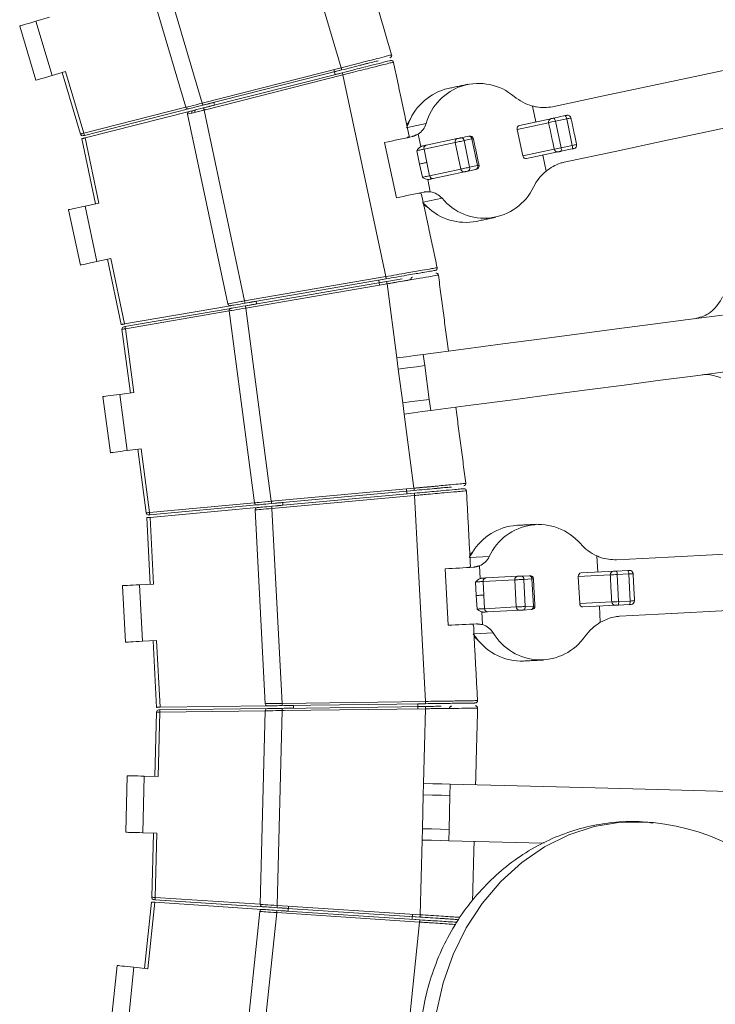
# Model space of a CAD drawing. Header units: millimetres. Extents: x 95 to 591, y 325 to 1119.
# Tile 40 of 55: x 521 to 552, y 487 to 530. Entities that reach past the tile are written whole.
import ezdxf

# ---------------------------------------------------------------- set-up
doc = ezdxf.new("R2010")
doc.units = ezdxf.units.MM

msp = doc.modelspace()

# ---------------------------------------------------------------- linework, layer by layer
at = {"color": 7, "linetype": 'Continuous', "lineweight": 15}
for p, q in [((525.744, 534.407), (528.173, 526.205)), ((526.456, 534.644), (528.9, 526.393)), ((534.094, 531.116), (535.032, 527.951)), ((521.551, 530.008), (522.147, 530.184)), ((521.551, 530.008), (522.261, 527.611)), ((520.832, 529.795), (521.542, 527.398)), ((528.9, 526.393), (535.032, 527.951)), ((535.056, 527.854), (528.924, 526.296)), ((534.711, 527.869), (534.765, 527.653)), ((535.058, 527.854), (534.735, 527.772)), ((522.857, 527.787), (522.261, 527.611)), ((522.713, 527.745), (523.519, 525.023)), ((522.857, 527.787), (523.664, 525.064)), ((528.954, 526.181), (535.087, 527.735)), ((535.111, 527.638), (528.979, 526.084)), ((534.765, 527.653), (535.084, 527.734)), ((535.111, 527.638), (537.004, 518.73)), ((523.664, 525.064), (528.172, 526.209)), ((528.294, 526.136), (523.688, 524.967)), ((528.294, 526.136), (523.69, 524.967)), ((528.979, 526.084), (530.77, 517.656)), ((529.107, 526.343), (529, 526.316)), ((529.03, 526.2), (529.136, 526.227)), ((529.405, 526.418), (529.434, 526.302)), ((543.478, 526.263), (543.628, 525.56)), ((523.721, 524.854), (528.323, 526.021)), ((528.25, 525.903), (530.031, 517.525)), ((542.909, 525.407), (544.364, 525.716)), ((544.432, 525.731), (544.93, 525.837)), ((544.994, 525.697), (544.496, 525.591)), ((544.994, 525.697), (545.244, 524.523)), ((537.957, 525.313), (538.791, 525.49)), ((544.196, 525.527), (542.812, 525.233)), ((542.812, 525.233), (543.062, 524.059)), ((544.496, 525.591), (544.745, 524.417)), ((523.575, 524.818), (524.187, 521.939)), ((523.576, 524.818), (524.187, 521.939)), ((523.688, 524.967), (523.64, 524.954)), ((523.721, 524.854), (524.334, 521.97)), ((538.431, 525.016), (538.548, 524.469)), ((538.788, 524.531), (540.164, 524.824)), ((540.32, 524.857), (540.669, 524.931)), ((540.808, 524.807), (540.459, 524.733)), ((540.808, 524.807), (541.057, 523.633)), ((536.953, 524.652), (537.473, 522.207)), ((540.068, 524.65), (538.692, 524.358)), ((538.692, 524.358), (538.817, 523.771)), ((540.068, 524.65), (540.318, 523.476)), ((540.459, 524.733), (540.708, 523.559)), ((543.062, 524.059), (544.446, 524.354)), ((545.242, 524.37), (544.743, 524.264)), ((544.745, 524.417), (545.244, 524.523)), ((538.495, 523.702), (538.37, 524.289)), ((544.676, 524.249), (543.221, 523.94)), ((544.089, 523.389), (543.94, 524.093)), ((538.62, 523.115), (538.495, 523.702)), ((538.817, 523.771), (538.942, 523.184)), ((538.942, 523.184), (540.318, 523.476)), ((540.981, 523.464), (540.632, 523.39)), ((540.708, 523.559), (541.057, 523.633)), ((538.971, 522.476), (538.855, 523.023)), ((540.476, 523.357), (539.1, 523.064)), ((539.492, 522.189), (538.658, 522.012)), ((523.726, 521.841), (524.334, 521.97)), ((523.726, 521.841), (524.246, 519.396)), ((522.993, 521.685), (523.513, 519.24)), ((524.854, 519.525), (524.246, 519.396)), ((524.707, 519.494), (525.319, 516.615)), ((524.707, 519.494), (525.319, 516.615)), ((524.854, 519.525), (525.467, 516.64)), ((530.77, 517.656), (537.004, 518.73)), ((537.021, 518.632), (530.787, 517.557)), ((530.807, 517.439), (537.042, 518.511)), ((537.059, 518.412), (530.824, 517.341)), ((537.019, 518.631), (536.695, 518.576)), ((536.695, 518.576), (536.733, 518.356)), ((536.716, 518.455), (537.044, 518.511)), ((537.059, 518.412), (537.49, 515.14)), ((530.146, 517.447), (525.467, 516.64)), ((530.972, 517.589), (530.864, 517.571)), ((530.884, 517.453), (530.992, 517.471)), ((531.275, 517.641), (531.295, 517.523)), ((525.483, 516.525), (530.166, 517.329)), ((525.484, 516.525), (530.166, 517.329)), ((530.084, 517.214), (525.499, 516.426)), ((530.084, 517.218), (531.2, 508.737)), ((530.824, 517.341), (531.947, 508.809)), ((525.433, 516.516), (525.483, 516.525)), ((525.351, 516.404), (525.722, 513.59)), ((525.499, 516.426), (525.87, 513.61)), ((538.661, 515.294), (538.726, 514.798)), ((537.49, 515.14), (537.555, 514.644)), ((538.726, 514.798), (538.922, 513.311)), ((537.555, 514.644), (537.751, 513.157)), ((525.254, 513.529), (525.87, 513.61)), ((525.254, 513.529), (525.581, 511.05)), ((524.511, 513.431), (524.837, 510.952)), ((537.816, 512.661), (537.751, 513.157)), ((538.987, 512.815), (538.922, 513.311)), ((537.816, 512.661), (538.247, 509.388)), ((526.197, 511.131), (525.581, 511.05)), ((526.048, 511.112), (526.418, 508.297)), ((526.197, 511.131), (526.567, 508.315)), ((531.947, 508.809), (538.247, 509.388)), ((538.256, 509.289), (531.956, 508.71)), ((531.967, 508.591), (538.268, 509.166)), ((537.917, 509.358), (537.938, 509.136)), ((538.258, 509.289), (537.927, 509.258)), ((537.938, 509.136), (538.265, 509.166)), ((538.277, 509.067), (538.268, 509.166)), ((526.567, 508.315), (531.2, 508.741)), ((538.277, 509.067), (531.976, 508.491)), ((532.144, 508.727), (532.034, 508.717)), ((532.45, 508.754), (532.461, 508.635)), ((538.277, 509.067), (538.753, 499.973)), ((531.308, 508.65), (526.576, 508.215)), ((531.308, 508.65), (526.578, 508.215)), ((526.591, 508.099), (531.32, 508.531)), ((531.229, 508.427), (531.677, 499.873)), ((531.976, 508.491), (532.427, 499.887)), ((532.046, 508.598), (532.155, 508.608)), ((526.442, 508.086), (526.596, 505.147)), ((526.442, 508.086), (526.596, 505.147)), ((526.576, 508.215), (526.527, 508.211)), ((526.591, 508.099), (526.746, 505.155)), ((540.723, 506.325), (541.575, 506.37)), ((546.326, 506.4), (546.364, 505.682)), ((539.629, 505.83), (539.76, 503.333)), ((541.146, 505.958), (541.175, 505.4)), ((545.63, 505.644), (547.115, 505.721)), ((547.184, 505.725), (547.693, 505.752)), ((541.003, 504.65), (540.972, 505.249)), ((542.705, 505.34), (541.301, 505.267)), ((541.301, 505.267), (541.332, 504.667)), ((541.423, 505.423), (542.827, 505.497)), ((542.705, 505.34), (542.768, 504.142)), ((542.987, 505.505), (543.343, 505.524)), ((543.46, 505.38), (543.104, 505.361)), ((543.104, 505.361), (543.167, 504.163)), ((543.46, 505.38), (543.523, 504.181)), ((546.92, 505.561), (545.507, 505.487)), ((545.507, 505.487), (545.569, 504.289)), ((547.734, 505.604), (547.226, 505.577)), ((547.226, 505.577), (547.288, 504.379)), ((547.734, 505.604), (547.797, 504.405)), ((525.376, 505.083), (525.507, 502.586)), ((526.125, 505.122), (526.746, 505.155)), ((526.125, 505.122), (526.256, 502.626)), ((541.035, 504.051), (541.003, 504.65)), ((541.332, 504.667), (541.364, 504.068)), ((545.569, 504.289), (546.983, 504.363)), ((547.288, 504.379), (547.797, 504.405)), ((541.282, 503.365), (541.253, 503.923)), ((541.364, 504.068), (542.768, 504.142)), ((542.906, 503.999), (541.501, 503.925)), ((543.421, 504.026), (543.065, 504.007)), ((543.167, 504.163), (543.523, 504.181)), ((547.193, 504.224), (545.709, 504.146)), ((546.48, 503.466), (546.442, 504.184)), ((547.771, 504.254), (547.263, 504.227)), ((526.877, 502.658), (526.256, 502.626)), ((526.727, 502.65), (526.881, 499.711)), ((526.727, 502.65), (526.881, 499.711)), ((526.877, 502.658), (527.031, 499.713)), ((541.752, 503), (540.9, 502.955)), ((526.978, 499.596), (527.028, 499.596)), ((527.028, 499.596), (531.78, 499.659)), ((531.681, 499.557), (527.029, 499.496)), ((527.03, 499.596), (531.78, 499.659)), ((531.778, 499.778), (527.031, 499.713)), ((531.681, 499.561), (531.457, 491.01)), ((532.431, 499.567), (532.206, 490.965)), ((532.427, 499.887), (538.753, 499.973)), ((538.755, 499.873), (532.429, 499.787)), ((532.43, 499.667), (538.756, 499.75)), ((538.757, 499.65), (532.431, 499.567)), ((532.617, 499.789), (532.507, 499.788)), ((532.509, 499.668), (532.618, 499.67)), ((532.924, 499.794), (532.926, 499.674)), ((538.752, 499.873), (538.423, 499.868)), ((538.423, 499.868), (538.426, 499.646)), ((538.425, 499.746), (538.758, 499.75)), ((538.757, 499.65), (538.671, 496.35)), ((526.879, 499.498), (526.805, 496.661)), ((527.029, 499.496), (526.955, 496.657)), ((525.584, 496.693), (525.519, 494.194)), ((526.334, 496.673), (526.269, 494.174)), ((526.334, 496.673), (526.955, 496.657)), ((538.671, 496.35), (538.658, 495.85)), ((539.852, 496.319), (539.839, 495.819)), ((538.658, 495.85), (538.619, 494.351)), ((539.839, 495.819), (539.799, 494.32)), ((538.606, 493.851), (538.619, 494.351)), ((526.89, 494.158), (526.269, 494.174)), ((526.74, 494.162), (526.665, 491.324)), ((526.89, 494.158), (526.815, 491.318)), ((539.786, 493.82), (539.799, 494.32)), ((538.606, 493.851), (538.519, 490.551)), ((526.815, 491.318), (531.457, 491.014)), ((526.656, 491.111), (526.348, 488.185)), ((526.656, 491.111), (526.348, 488.185)), ((526.805, 491.102), (526.497, 488.169)), ((526.809, 491.218), (526.759, 491.222)), ((526.805, 491.102), (531.543, 490.789)), ((531.55, 490.908), (526.809, 491.218)), ((531.55, 490.908), (526.81, 491.218)), ((538.513, 490.451), (532.2, 490.865)), ((532.206, 490.965), (538.519, 490.551)), ((532.387, 490.853), (532.278, 490.86)), ((532.7, 490.918), (532.686, 490.714)), ((531.437, 490.699), (530.542, 482.181)), ((532.185, 490.646), (531.285, 482.077)), ((538.498, 490.229), (532.185, 490.646)), ((532.192, 490.746), (538.505, 490.329)), ((532.27, 490.741), (532.38, 490.733)), ((538.189, 490.573), (538.174, 490.351)), ((538.514, 490.451), (538.182, 490.473)), ((538.498, 490.229), (537.546, 481.172)), ((538.174, 490.351), (538.502, 490.329)), ((525.133, 488.312), (524.872, 485.826)), ((525.879, 488.234), (525.618, 485.748)), ((525.879, 488.234), (526.497, 488.169))]:
    msp.add_line(p, q, dxfattribs=at)
at = {"color": 7, "linetype": 'Continuous', "lineweight": 15, "flags": 128}
for points in [[(520.832, 529.795), (520.846, 529.799), (520.887, 529.811), (520.953, 529.831), (521.043, 529.857), (521.152, 529.889), (521.276, 529.926), (521.411, 529.966), (521.551, 530.008)], [(544.361, 526.227), (546.614, 526.706), (548.787, 527.168), (550.875, 527.612), (552.874, 528.037), (554.779, 528.441), (556.585, 528.825), (558.288, 529.187), (559.885, 529.527)], [(535.056, 527.854), (535.056, 527.856), (535.054, 527.861), (535.052, 527.87), (535.049, 527.882), (535.045, 527.897), (535.041, 527.914), (535.036, 527.932), (535.032, 527.951)], [(522.261, 527.611), (522.121, 527.569), (521.986, 527.529), (521.862, 527.492), (521.753, 527.46), (521.663, 527.434), (521.597, 527.414), (521.556, 527.402), (521.542, 527.398)], [(535.087, 527.735), (535.087, 527.733), (535.088, 527.727), (535.091, 527.718), (535.094, 527.706), (535.097, 527.692), (535.102, 527.675), (535.106, 527.657), (535.111, 527.638)], [(560.405, 527.081), (558.808, 526.742), (557.105, 526.38), (555.299, 525.996), (553.394, 525.591), (551.395, 525.166), (549.307, 524.722), (547.133, 524.26), (544.881, 523.782)], [(528.173, 526.205), (528.187, 526.208), (528.229, 526.219), (528.296, 526.237), (528.386, 526.26), (528.496, 526.289), (528.622, 526.321), (528.758, 526.357), (528.9, 526.393)], [(528.979, 526.084), (528.852, 526.052), (528.729, 526.022), (528.614, 525.993), (528.51, 525.968), (528.421, 525.945), (528.348, 525.927), (528.294, 525.914), (528.261, 525.906), (528.25, 525.903)], [(528.924, 526.296), (528.801, 526.265), (528.683, 526.235), (528.574, 526.208), (528.478, 526.183), (528.4, 526.163), (528.342, 526.149), (528.306, 526.139), (528.294, 526.136)], [(528.323, 526.021), (528.336, 526.024), (528.371, 526.033), (528.43, 526.048), (528.508, 526.068), (528.604, 526.092), (528.713, 526.119), (528.831, 526.149), (528.954, 526.181)], [(528.569, 525.982), (528.566, 526.001), (528.564, 526.019), (528.564, 526.037), (528.567, 526.053), (528.571, 526.067), (528.577, 526.077), (528.585, 526.085), (528.594, 526.089)], [(528.75, 526.027), (528.886, 526.061), (529.055, 526.103)], [(528.924, 526.296), (528.924, 526.298), (528.922, 526.304), (528.92, 526.313), (528.917, 526.325), (528.913, 526.34), (528.909, 526.356), (528.904, 526.374), (528.9, 526.393)], [(528.954, 526.181), (528.954, 526.179), (528.956, 526.173), (528.958, 526.164), (528.961, 526.152), (528.965, 526.138), (528.969, 526.121), (528.974, 526.103), (528.979, 526.084)], [(529.237, 526.376), (529.223, 526.372), (529.205, 526.368), (529.184, 526.362), (529.16, 526.356), (529.134, 526.35), (529.107, 526.343)], [(529.136, 526.227), (529.163, 526.234), (529.189, 526.24), (529.214, 526.246), (529.235, 526.252), (529.253, 526.256), (529.267, 526.26)], [(529.456, 526.431), (529.411, 526.42), (529.367, 526.409), (529.327, 526.399), (529.291, 526.39), (529.261, 526.382), (529.237, 526.376)], [(529.267, 526.26), (529.291, 526.266), (529.321, 526.274), (529.357, 526.283), (529.397, 526.293), (529.434, 526.302)], [(528.445, 525.95), (528.441, 525.969), (528.439, 525.988), (528.44, 526.005), (528.442, 526.021), (528.446, 526.035), (528.452, 526.046), (528.46, 526.053), (528.469, 526.058)], [(544.312, 525.705), (544.314, 525.706), (544.324, 525.708), (544.344, 525.712), (544.37, 525.718), (544.4, 525.724), (544.432, 525.731)], [(544.364, 525.716), (544.403, 525.725), (544.43, 525.731), (544.446, 525.734), (544.449, 525.735)], [(544.93, 525.837), (544.951, 525.841), (544.97, 525.845), (544.986, 525.849), (544.998, 525.851), (545.004, 525.853), (545.006, 525.853)], [(545.184, 525.737), (545.18, 525.737), (545.163, 525.733), (545.135, 525.727), (545.095, 525.719), (545.048, 525.708), (544.994, 525.697)], [(543.564, 525.546), (543.565, 525.547), (543.567, 525.547)], [(544.496, 525.591), (544.418, 525.575), (544.342, 525.558), (544.277, 525.545), (544.228, 525.534), (544.201, 525.528), (544.196, 525.527)], [(523.519, 525.023), (523.521, 525.023), (523.528, 525.025), (523.538, 525.028), (523.553, 525.032), (523.571, 525.037), (523.591, 525.043), (523.614, 525.05), (523.638, 525.057), (523.664, 525.064)], [(523.721, 524.854), (523.696, 524.848), (523.671, 524.842), (523.648, 524.836), (523.627, 524.831), (523.61, 524.826), (523.595, 524.822), (523.584, 524.82), (523.578, 524.818), (523.575, 524.818)], [(523.729, 524.856), (523.703, 524.85), (523.677, 524.843), (523.653, 524.837), (523.631, 524.832), (523.612, 524.827), (523.596, 524.823), (523.585, 524.82), (523.578, 524.818), (523.576, 524.818)], [(523.664, 525.064), (523.668, 525.045), (523.673, 525.026), (523.677, 525.01), (523.681, 524.995), (523.684, 524.983), (523.686, 524.974), (523.688, 524.969), (523.688, 524.967)], [(536.953, 524.652), (537.106, 524.685), (537.259, 524.717), (537.412, 524.75), (537.565, 524.782), (537.717, 524.815), (537.869, 524.847), (538.021, 524.879), (538.173, 524.912)], [(540.164, 524.824), (540.178, 524.827), (540.195, 524.83), (540.216, 524.835), (540.238, 524.839), (540.261, 524.844), (540.283, 524.849), (540.303, 524.853), (540.32, 524.857)], [(540.669, 524.931), (540.687, 524.935), (540.695, 524.937), (540.695, 524.937)], [(540.873, 524.821), (540.872, 524.821), (540.851, 524.816), (540.808, 524.807)], [(538.692, 524.358), (538.666, 524.352), (538.632, 524.345), (538.593, 524.337), (538.551, 524.327), (538.505, 524.318), (538.459, 524.308), (538.413, 524.298), (538.37, 524.289)], [(538.607, 524.493), (538.634, 524.499), (538.661, 524.504), (538.687, 524.51), (538.71, 524.515), (538.733, 524.519), (538.753, 524.524), (538.772, 524.528), (538.788, 524.531)], [(540.459, 524.733), (540.415, 524.724), (540.365, 524.713), (540.309, 524.701), (540.252, 524.689), (540.197, 524.677), (540.146, 524.667), (540.102, 524.657), (540.068, 524.65)], [(544.446, 524.354), (544.45, 524.355), (544.477, 524.36), (544.526, 524.371), (544.592, 524.385), (544.667, 524.401), (544.745, 524.417)], [(545.318, 524.386), (545.316, 524.385), (545.309, 524.384), (545.298, 524.381), (545.282, 524.378), (545.263, 524.374), (545.242, 524.37)], [(545.244, 524.523), (545.297, 524.535), (545.345, 524.545), (545.384, 524.553), (545.413, 524.559), (545.429, 524.563), (545.433, 524.564)], [(543.879, 524.08), (543.876, 524.079), (543.876, 524.079)], [(544.743, 524.264), (544.712, 524.257), (544.682, 524.251), (544.656, 524.245), (544.636, 524.241), (544.625, 524.239), (544.624, 524.238)], [(544.761, 524.267), (544.758, 524.267), (544.742, 524.263), (544.715, 524.257), (544.676, 524.249)], [(538.495, 523.702), (538.538, 523.711), (538.584, 523.721), (538.63, 523.731), (538.675, 523.741), (538.718, 523.75), (538.757, 523.758), (538.79, 523.765), (538.817, 523.771)], [(540.318, 523.476), (540.352, 523.483), (540.395, 523.493), (540.446, 523.504), (540.502, 523.515), (540.559, 523.527), (540.614, 523.539), (540.665, 523.55), (540.708, 523.559)], [(541.007, 523.469), (541.007, 523.469), (540.998, 523.468), (540.981, 523.464)], [(541.057, 523.633), (541.101, 523.643), (541.121, 523.647), (541.123, 523.647)], [(538.62, 523.115), (538.663, 523.124), (538.708, 523.134), (538.755, 523.144), (538.8, 523.154), (538.843, 523.163), (538.882, 523.171), (538.915, 523.178), (538.942, 523.184)], [(539.1, 523.064), (539.084, 523.061), (539.065, 523.057), (539.045, 523.052), (539.022, 523.048), (538.998, 523.042), (538.973, 523.037), (538.946, 523.031), (538.918, 523.025)], [(540.632, 523.39), (540.615, 523.386), (540.595, 523.382), (540.572, 523.377), (540.55, 523.372), (540.527, 523.367), (540.507, 523.363), (540.49, 523.359), (540.476, 523.357)], [(538.693, 522.466), (538.541, 522.434), (538.389, 522.402), (538.237, 522.369), (538.085, 522.337), (537.932, 522.305), (537.779, 522.272), (537.626, 522.24), (537.473, 522.207)], [(522.993, 521.685), (523.007, 521.688), (523.049, 521.697), (523.116, 521.711), (523.208, 521.731), (523.319, 521.754), (523.446, 521.781), (523.583, 521.811), (523.726, 521.841)], [(524.246, 519.396), (524.103, 519.365), (523.965, 519.336), (523.839, 519.309), (523.727, 519.285), (523.636, 519.266), (523.568, 519.252), (523.527, 519.243), (523.513, 519.24)], [(537.004, 518.73), (537.008, 518.711), (537.011, 518.693), (537.014, 518.676), (537.016, 518.661), (537.019, 518.648), (537.02, 518.639), (537.021, 518.634), (537.021, 518.632)], [(537.059, 518.412), (537.056, 518.432), (537.053, 518.45), (537.05, 518.467), (537.047, 518.482), (537.045, 518.494), (537.043, 518.503), (537.042, 518.509), (537.042, 518.511)], [(530.031, 517.525), (530.042, 517.527), (530.076, 517.533), (530.13, 517.542), (530.204, 517.555), (530.295, 517.572), (530.4, 517.59), (530.517, 517.611), (530.642, 517.633), (530.77, 517.656)], [(530.787, 517.557), (530.676, 517.538), (530.568, 517.52), (530.466, 517.502), (530.375, 517.486), (530.296, 517.473), (530.232, 517.462), (530.185, 517.454), (530.156, 517.449), (530.146, 517.447)], [(530.166, 517.329), (530.178, 517.331), (530.215, 517.338), (530.274, 517.348), (530.354, 517.362), (530.451, 517.378), (530.562, 517.397), (530.682, 517.418), (530.807, 517.439)], [(530.847, 517.669), (530.676, 517.639), (530.538, 517.615)], [(530.77, 517.656), (530.773, 517.637), (530.776, 517.618), (530.779, 517.601), (530.782, 517.586), (530.784, 517.574), (530.786, 517.565), (530.787, 517.559), (530.787, 517.557)], [(530.824, 517.341), (530.821, 517.36), (530.817, 517.379), (530.814, 517.396), (530.812, 517.411), (530.81, 517.423), (530.808, 517.432), (530.807, 517.438), (530.807, 517.439)], [(531.105, 517.612), (531.091, 517.61), (531.073, 517.607), (531.051, 517.603), (531.026, 517.599), (531, 517.594), (530.972, 517.589)], [(530.992, 517.471), (531.02, 517.476), (531.046, 517.481), (531.071, 517.485), (531.093, 517.489), (531.111, 517.492), (531.125, 517.494)], [(531.275, 517.641), (531.237, 517.635), (531.196, 517.628), (531.16, 517.622), (531.129, 517.616), (531.105, 517.612)], [(531.125, 517.494), (531.149, 517.498), (531.18, 517.504), (531.216, 517.51), (531.257, 517.517), (531.295, 517.523)], [(530.824, 517.341), (530.679, 517.317), (530.541, 517.294), (530.413, 517.272), (530.3, 517.254), (530.208, 517.238), (530.14, 517.227), (530.098, 517.22), (530.084, 517.218)], [(538.661, 515.294), (540.436, 515.527), (542.18, 515.757), (543.891, 515.982), (545.567, 516.203), (547.206, 516.419), (548.806, 516.629), (550.364, 516.834), (551.881, 517.034)], [(525.319, 516.615), (525.321, 516.615), (525.328, 516.617), (525.34, 516.619), (525.356, 516.621), (525.375, 516.625), (525.398, 516.629), (525.422, 516.633), (525.448, 516.637), (525.475, 516.642)], [(525.319, 516.615), (525.321, 516.615), (525.328, 516.617), (525.339, 516.618), (525.354, 516.621), (525.372, 516.624), (525.393, 516.628), (525.416, 516.632), (525.441, 516.636), (525.467, 516.64)], [(525.483, 516.525), (525.483, 516.523), (525.484, 516.517), (525.485, 516.508), (525.488, 516.496), (525.49, 516.481), (525.493, 516.464), (525.496, 516.445), (525.499, 516.426)], [(525.499, 516.426), (525.474, 516.422), (525.449, 516.419), (525.425, 516.415), (525.404, 516.412), (525.386, 516.41), (525.371, 516.407), (525.36, 516.406), (525.353, 516.405), (525.351, 516.404)], [(537.49, 515.14), (537.898, 515.193), (538.292, 515.245), (538.661, 515.294)], [(538.726, 514.798), (538.357, 514.749), (537.963, 514.697), (537.555, 514.644)], [(552.207, 514.555), (550.691, 514.356), (549.132, 514.151), (547.532, 513.94), (545.893, 513.724), (544.217, 513.504), (542.506, 513.278), (540.762, 513.049), (538.987, 512.815)], [(524.511, 513.431), (524.525, 513.433), (524.567, 513.438), (524.636, 513.447), (524.729, 513.459), (524.841, 513.474), (524.97, 513.491), (525.109, 513.51), (525.254, 513.529)], [(538.922, 513.311), (538.553, 513.262), (538.159, 513.21), (537.751, 513.157)], [(538.987, 512.815), (538.618, 512.767), (538.224, 512.715), (537.816, 512.661)], [(525.581, 511.05), (525.436, 511.031), (525.296, 511.013), (525.168, 510.996), (525.055, 510.981), (524.962, 510.969), (524.894, 510.96), (524.851, 510.954), (524.837, 510.952)], [(538.256, 509.289), (538.256, 509.29), (538.255, 509.296), (538.255, 509.305), (538.254, 509.318), (538.252, 509.333), (538.251, 509.35), (538.249, 509.369), (538.247, 509.388)], [(531.2, 508.737), (531.214, 508.738), (531.257, 508.742), (531.326, 508.749), (531.419, 508.758), (531.532, 508.769), (531.661, 508.781), (531.801, 508.795), (531.947, 508.809)], [(531.956, 508.71), (531.83, 508.698), (531.708, 508.687), (531.596, 508.677), (531.498, 508.668), (531.418, 508.66), (531.358, 508.655), (531.321, 508.651), (531.308, 508.65)], [(531.712, 508.786), (531.852, 508.8), (532.025, 508.816)], [(531.956, 508.71), (531.956, 508.712), (531.955, 508.717), (531.955, 508.726), (531.954, 508.739), (531.952, 508.754), (531.951, 508.771), (531.949, 508.79), (531.947, 508.809)], [(532.278, 508.739), (532.264, 508.738), (532.245, 508.736), (532.223, 508.734), (532.198, 508.732), (532.171, 508.729), (532.144, 508.727)], [(532.45, 508.755), (532.411, 508.751), (532.37, 508.748), (532.333, 508.744), (532.302, 508.741), (532.278, 508.739)], [(526.418, 508.297), (526.421, 508.298), (526.427, 508.298), (526.438, 508.3), (526.453, 508.301), (526.472, 508.304), (526.493, 508.306), (526.516, 508.309), (526.541, 508.312), (526.567, 508.315)], [(526.567, 508.315), (526.569, 508.296), (526.571, 508.277), (526.572, 508.26), (526.574, 508.245), (526.575, 508.232), (526.576, 508.223), (526.576, 508.217), (526.576, 508.215)], [(531.976, 508.491), (531.847, 508.48), (531.721, 508.469), (531.603, 508.459), (531.496, 508.45), (531.404, 508.442), (531.329, 508.435), (531.274, 508.43), (531.24, 508.428), (531.229, 508.427)], [(531.32, 508.531), (531.329, 508.532), (531.359, 508.535), (531.406, 508.539), (531.471, 508.545), (531.551, 508.553), (531.643, 508.561), (531.746, 508.57), (531.855, 508.58), (531.967, 508.591)], [(531.967, 508.591), (531.968, 508.589), (531.968, 508.583), (531.969, 508.574), (531.97, 508.561), (531.971, 508.546), (531.973, 508.529), (531.975, 508.51), (531.976, 508.491)], [(532.155, 508.608), (532.182, 508.61), (532.209, 508.613), (532.234, 508.615), (532.256, 508.617), (532.275, 508.619), (532.289, 508.62)], [(532.289, 508.62), (532.313, 508.622), (532.344, 508.625), (532.381, 508.628), (532.423, 508.632), (532.461, 508.636)], [(526.599, 508.1), (526.572, 508.098), (526.546, 508.095), (526.521, 508.093), (526.499, 508.091), (526.479, 508.089), (526.463, 508.088), (526.451, 508.087), (526.444, 508.086), (526.442, 508.086)], [(526.591, 508.099), (526.565, 508.097), (526.54, 508.095), (526.517, 508.092), (526.495, 508.091), (526.477, 508.089), (526.462, 508.087), (526.451, 508.086), (526.444, 508.086), (526.442, 508.086)], [(547.192, 506.226), (549.492, 506.347), (551.71, 506.463), (553.843, 506.575), (555.883, 506.682), (557.828, 506.784), (559.672, 506.88), (561.411, 506.971), (563.041, 507.057)], [(539.629, 505.83), (539.785, 505.838), (539.942, 505.846), (540.098, 505.854), (540.254, 505.863), (540.409, 505.871), (540.564, 505.879), (540.72, 505.887), (540.875, 505.895)], [(546.299, 505.679), (546.299, 505.679), (546.301, 505.679)], [(547.062, 505.719), (547.064, 505.719), (547.075, 505.719), (547.095, 505.72), (547.121, 505.722), (547.152, 505.723), (547.184, 505.725)], [(547.115, 505.721), (547.155, 505.724), (547.183, 505.725), (547.199, 505.726), (547.202, 505.726)], [(547.693, 505.752), (547.715, 505.753), (547.734, 505.754), (547.75, 505.755), (547.762, 505.755), (547.769, 505.756), (547.77, 505.756)], [(541.301, 505.267), (541.273, 505.265), (541.239, 505.263), (541.2, 505.261), (541.156, 505.259), (541.11, 505.257), (541.062, 505.254), (541.016, 505.252), (540.972, 505.249)], [(541.237, 505.413), (541.266, 505.415), (541.293, 505.416), (541.319, 505.418), (541.343, 505.419), (541.366, 505.42), (541.387, 505.421), (541.406, 505.422), (541.423, 505.423)], [(543.104, 505.361), (543.06, 505.359), (543.008, 505.356), (542.951, 505.353), (542.893, 505.35), (542.837, 505.347), (542.785, 505.344), (542.74, 505.342), (542.705, 505.34)], [(542.827, 505.497), (542.841, 505.497), (542.859, 505.498), (542.88, 505.5), (542.902, 505.501), (542.926, 505.502), (542.948, 505.503), (542.969, 505.504), (542.987, 505.505)], [(543.343, 505.524), (543.361, 505.525), (543.369, 505.525), (543.37, 505.525)], [(543.527, 505.383), (543.526, 505.383), (543.505, 505.382), (543.46, 505.38)], [(547.226, 505.577), (547.146, 505.573), (547.069, 505.569), (547.002, 505.565), (546.952, 505.563), (546.924, 505.561), (546.92, 505.561)], [(547.928, 505.614), (547.924, 505.614), (547.907, 505.613), (547.878, 505.611), (547.838, 505.609), (547.789, 505.607), (547.734, 505.604)], [(525.376, 505.083), (525.391, 505.084), (525.433, 505.086), (525.503, 505.09), (525.596, 505.094), (525.709, 505.1), (525.839, 505.107), (525.979, 505.114), (526.125, 505.122)], [(541.003, 504.65), (541.047, 504.652), (541.094, 504.655), (541.141, 504.657), (541.187, 504.66), (541.231, 504.662), (541.271, 504.664), (541.305, 504.666), (541.332, 504.667)], [(546.983, 504.363), (546.987, 504.363), (547.015, 504.364), (547.065, 504.367), (547.132, 504.371), (547.209, 504.375), (547.288, 504.379)], [(563.172, 504.56), (561.542, 504.475), (559.803, 504.384), (557.959, 504.287), (556.014, 504.185), (553.973, 504.078), (551.841, 503.966), (549.623, 503.85), (547.323, 503.73)], [(547.797, 504.405), (547.852, 504.408), (547.901, 504.411), (547.941, 504.413), (547.97, 504.414), (547.987, 504.415), (547.991, 504.416)], [(541.035, 504.051), (541.079, 504.053), (541.125, 504.056), (541.172, 504.058), (541.219, 504.061), (541.262, 504.063), (541.302, 504.065), (541.336, 504.067), (541.364, 504.068)], [(541.501, 503.925), (541.484, 503.924), (541.465, 503.923), (541.444, 503.922), (541.422, 503.921), (541.397, 503.92), (541.371, 503.918), (541.344, 503.917), (541.316, 503.915)], [(542.768, 504.142), (542.803, 504.144), (542.848, 504.146), (542.9, 504.149), (542.956, 504.152), (543.014, 504.155), (543.071, 504.158), (543.123, 504.16), (543.167, 504.163)], [(543.065, 504.007), (543.048, 504.006), (543.027, 504.005), (543.004, 504.004), (542.981, 504.003), (542.958, 504.002), (542.938, 504), (542.92, 504), (542.906, 503.999)], [(543.448, 504.027), (543.448, 504.027), (543.439, 504.027), (543.421, 504.026)], [(543.523, 504.181), (543.567, 504.184), (543.589, 504.185), (543.59, 504.185)], [(546.38, 504.181), (546.377, 504.181), (546.377, 504.181)], [(547.263, 504.227), (547.231, 504.225), (547.2, 504.224), (547.173, 504.222), (547.153, 504.221), (547.142, 504.221), (547.14, 504.221)], [(547.281, 504.228), (547.277, 504.228), (547.261, 504.227), (547.233, 504.226), (547.193, 504.224)], [(547.849, 504.258), (547.847, 504.258), (547.84, 504.257), (547.829, 504.257), (547.813, 504.256), (547.793, 504.255), (547.771, 504.254)], [(541.005, 503.399), (540.85, 503.39), (540.695, 503.382), (540.54, 503.374), (540.384, 503.366), (540.229, 503.358), (540.073, 503.35), (539.916, 503.341), (539.76, 503.333)], [(526.256, 502.626), (526.11, 502.618), (525.97, 502.611), (525.84, 502.604), (525.727, 502.598), (525.633, 502.593), (525.564, 502.589), (525.522, 502.587), (525.507, 502.586)], [(526.881, 499.711), (526.883, 499.711), (526.89, 499.711), (526.902, 499.712), (526.918, 499.712), (526.938, 499.712), (526.96, 499.712), (526.985, 499.713), (527.012, 499.713), (527.039, 499.714)], [(526.881, 499.711), (526.883, 499.711), (526.89, 499.711), (526.901, 499.712), (526.916, 499.712), (526.934, 499.712), (526.956, 499.712), (526.98, 499.713), (527.005, 499.713), (527.031, 499.713)], [(527.028, 499.596), (527.028, 499.595), (527.028, 499.589), (527.028, 499.58), (527.029, 499.567), (527.029, 499.552), (527.029, 499.535), (527.029, 499.516), (527.029, 499.496)], [(531.677, 499.873), (531.689, 499.873), (531.722, 499.874), (531.778, 499.875), (531.853, 499.876), (531.945, 499.878), (532.052, 499.88), (532.171, 499.882), (532.297, 499.884), (532.427, 499.887)], [(532.431, 499.567), (532.285, 499.566), (532.144, 499.565), (532.014, 499.564), (531.901, 499.563), (531.807, 499.562), (531.738, 499.562), (531.695, 499.561), (531.681, 499.561)], [(532.429, 499.787), (532.316, 499.785), (532.206, 499.784), (532.104, 499.782), (532.011, 499.781), (531.931, 499.78), (531.865, 499.779), (531.818, 499.778), (531.788, 499.778), (531.778, 499.778)], [(531.78, 499.659), (531.792, 499.659), (531.829, 499.659), (531.889, 499.66), (531.97, 499.661), (532.069, 499.662), (532.181, 499.664), (532.303, 499.666), (532.43, 499.667)], [(532.51, 499.568), (532.336, 499.567), (532.196, 499.565)], [(532.427, 499.887), (532.428, 499.867), (532.428, 499.849), (532.428, 499.831), (532.428, 499.816), (532.429, 499.804), (532.429, 499.794), (532.429, 499.789), (532.429, 499.787)], [(532.431, 499.567), (532.431, 499.587), (532.431, 499.605), (532.431, 499.623), (532.43, 499.638), (532.43, 499.65), (532.43, 499.66), (532.43, 499.665), (532.43, 499.667)], [(532.752, 499.791), (532.737, 499.791), (532.719, 499.791), (532.697, 499.79), (532.672, 499.79), (532.645, 499.79), (532.617, 499.789)], [(532.618, 499.67), (532.646, 499.67), (532.673, 499.67), (532.698, 499.671), (532.72, 499.671), (532.739, 499.671), (532.753, 499.671)], [(532.924, 499.794), (532.886, 499.793), (532.844, 499.792), (532.807, 499.792), (532.776, 499.792), (532.752, 499.791)], [(532.753, 499.671), (532.777, 499.672), (532.809, 499.672), (532.846, 499.673), (532.887, 499.673), (532.926, 499.674)], [(538.753, 499.973), (538.754, 499.953), (538.754, 499.935), (538.754, 499.917), (538.754, 499.902), (538.754, 499.89), (538.755, 499.88), (538.755, 499.875), (538.755, 499.873)], [(538.757, 499.65), (538.757, 499.67), (538.757, 499.688), (538.757, 499.706), (538.756, 499.721), (538.756, 499.733), (538.756, 499.742), (538.756, 499.748), (538.756, 499.75)], [(527.029, 499.496), (527.003, 499.497), (526.978, 499.497), (526.954, 499.497), (526.933, 499.498), (526.915, 499.498), (526.9, 499.498), (526.889, 499.498), (526.882, 499.498), (526.879, 499.498)], [(525.584, 496.693), (525.599, 496.692), (525.641, 496.691), (525.711, 496.69), (525.804, 496.687), (525.918, 496.684), (526.047, 496.681), (526.188, 496.677), (526.334, 496.673)], [(538.671, 496.35), (539.082, 496.339), (539.48, 496.329), (539.852, 496.319)], [(539.852, 496.319), (541.642, 496.272), (543.4, 496.226), (545.125, 496.181), (546.815, 496.137), (548.467, 496.094), (550.08, 496.051), (551.652, 496.01), (553.181, 495.97)], [(539.839, 495.819), (539.467, 495.829), (539.069, 495.84), (538.658, 495.85)], [(539.799, 494.32), (539.428, 494.33), (539.03, 494.34), (538.619, 494.351)], [(548.814, 494.622), (548.526, 494.646), (547.367, 494.634), (546.216, 494.443), (545.092, 494.079), (544.016, 493.546), (543.007, 492.855), (542.083, 492.019), (541.26, 491.051), (540.554, 489.97), (539.976, 488.794), (539.537, 487.544), (539.245, 486.244)], [(526.269, 494.174), (526.122, 494.178), (525.982, 494.182), (525.852, 494.185), (525.739, 494.188), (525.645, 494.19), (525.576, 494.192), (525.533, 494.193), (525.519, 494.194)], [(539.786, 493.82), (539.414, 493.83), (539.017, 493.84), (538.606, 493.851)], [(544.003, 493.71), (543.335, 493.727), (541.576, 493.773), (539.786, 493.82)], [(526.665, 491.324), (526.668, 491.324), (526.674, 491.324), (526.686, 491.323), (526.701, 491.323), (526.719, 491.322), (526.74, 491.321), (526.764, 491.32), (526.789, 491.319), (526.815, 491.318)], [(526.815, 491.318), (526.814, 491.299), (526.813, 491.28), (526.812, 491.263), (526.811, 491.248), (526.81, 491.235), (526.809, 491.226), (526.809, 491.22), (526.809, 491.218)], [(526.805, 491.102), (526.779, 491.103), (526.754, 491.105), (526.73, 491.106), (526.709, 491.108), (526.691, 491.109), (526.676, 491.11), (526.665, 491.111), (526.658, 491.111), (526.656, 491.111)], [(526.813, 491.101), (526.786, 491.103), (526.76, 491.105), (526.735, 491.106), (526.712, 491.108), (526.693, 491.109), (526.677, 491.11), (526.665, 491.111), (526.658, 491.111), (526.656, 491.111)], [(531.457, 491.01), (531.471, 491.009), (531.514, 491.007), (531.583, 491.002), (531.676, 490.997), (531.79, 490.99), (531.919, 490.982), (532.06, 490.974), (532.206, 490.965)], [(532.2, 490.865), (532.073, 490.873), (531.951, 490.881), (531.839, 490.889), (531.741, 490.895), (531.66, 490.9), (531.6, 490.904), (531.563, 490.907), (531.55, 490.908)], [(532.2, 490.865), (532.2, 490.867), (532.2, 490.873), (532.201, 490.882), (532.202, 490.894), (532.202, 490.909), (532.204, 490.927), (532.205, 490.945), (532.206, 490.965)], [(532.522, 490.844), (532.508, 490.845), (532.489, 490.846), (532.467, 490.848), (532.442, 490.849), (532.415, 490.851), (532.387, 490.853)], [(532.185, 490.646), (532.055, 490.655), (531.929, 490.664), (531.811, 490.673), (531.704, 490.68), (531.612, 490.687), (531.537, 490.692), (531.482, 490.696), (531.448, 490.698), (531.437, 490.699)], [(531.543, 490.789), (531.553, 490.788), (531.582, 490.786), (531.63, 490.783), (531.695, 490.779), (531.775, 490.773), (531.867, 490.767), (531.97, 490.76), (532.079, 490.753), (532.192, 490.746)], [(532.192, 490.746), (532.192, 490.744), (532.192, 490.738), (532.191, 490.729), (532.19, 490.717), (532.189, 490.701), (532.188, 490.684), (532.187, 490.665), (532.185, 490.646)], [(532.38, 490.733), (532.408, 490.731), (532.434, 490.73), (532.459, 490.728), (532.481, 490.727), (532.5, 490.725), (532.514, 490.724)], [(532.514, 490.724), (532.539, 490.723), (532.57, 490.721), (532.607, 490.718), (532.648, 490.716), (532.686, 490.713)], [(532.694, 490.833), (532.656, 490.835), (532.614, 490.838), (532.577, 490.84), (532.546, 490.842), (532.522, 490.844)], [(538.513, 490.451), (538.513, 490.453), (538.513, 490.459), (538.514, 490.468), (538.515, 490.481), (538.516, 490.496), (538.517, 490.513), (538.518, 490.532), (538.519, 490.551)], [(538.505, 490.329), (538.505, 490.327), (538.504, 490.321), (538.504, 490.312), (538.503, 490.3), (538.502, 490.284), (538.501, 490.267), (538.499, 490.248), (538.498, 490.229)], [(525.133, 488.312), (525.148, 488.311), (525.19, 488.306), (525.259, 488.299), (525.352, 488.289), (525.465, 488.277), (525.594, 488.264), (525.734, 488.249), (525.879, 488.234)]]:
    msp.add_lwpolyline(points, dxfattribs=at)
at = {"color": 7, "linetype": 'Continuous', "lineweight": 15}
for centre, radius, start, end in [((537.165, 528.493), 0.1, 284.1316, 18.5837), ((537.245, 528.179), 0.1, 9.1518, 104.3427), ((540.323, 524.63), 2.473, 103.0784, 158.1311), ((541.113, 524.85), 2.409, 49.5193, 164.5859), ((544.075, 528.384), 2.203, 230.5797, 254.2834), ((528.269, 526.233), 0.1, 196.5, 284.25), ((528.348, 525.924), 0.1, 104.2212, 192), ((536.11, 526.711), 2.23, 324.8076, 333.3086), ((544.343, 525.559), 0.15, 102, 192), ((544.3, 525.586), 0.195, 1.5047, 47.8524), ((544.799, 525.692), 0.195, 1.5047, 47.8524), ((545.037, 525.706), 0.15, 12, 102), ((537.942, 525.76), 0.89, 303.3304, 342.3752), ((523.615, 525.051), 0.1, 196.5, 284.25), ((540.204, 524.688), 0.141, 106.4015, 195.8139), ((540.325, 524.722), 0.135, 4.5637, 91.7986), ((540.673, 524.796), 0.135, 4.5584, 91.8008), ((540.727, 524.79), 0.15, 12, 102), ((538.828, 524.396), 0.141, 106.401, 195.8144), ((544.592, 524.385), 0.15, 192, 282), ((544.565, 524.343), 0.195, 336.1486, 22.4964), ((545.063, 524.449), 0.195, 336.1486, 22.4964), ((545.286, 524.532), 0.15, 282, 12), ((540.457, 523.496), 0.141, 188.1879, 277.5981), ((540.581, 523.514), 0.135, 292.1996, 19.4425), ((540.93, 523.589), 0.135, 292.2014, 19.4365), ((540.976, 523.616), 0.15, 282, 12), ((539.082, 523.204), 0.141, 188.1879, 277.5981), ((545.497, 521.695), 2.203, 129.7177, 153.4201), ((541.353, 523.718), 2.409, 219.4143, 334.4805), ((538.827, 521.598), 0.89, 41.6233, 80.6706), ((537.484, 519.903), 2.328, 50.8707, 59.0129), ((540.536, 523.579), 2.455, 225.6591, 281.1314), ((539.174, 519.104), 0.1, 279.6548, 14.0895), ((538.201, 518.608), 0.1, 99.7981, 188.8401), ((539.229, 518.785), 0.1, 4.648, 99.8747), ((550.104, 518.668), 1.957, 312.0549, 334.8338), ((530.129, 517.545), 0.1, 192, 279.7788), ((530.183, 517.231), 0.1, 99.75, 187.5), ((525.45, 516.418), 0.1, 99.75, 187.5), ((540.44, 509.59), 0.1, 275.1256, 9.5947), ((540.469, 509.267), 0.1, 0.1519, 95.3416), ((531.299, 508.75), 0.1, 187.5, 275.25), ((526.518, 508.31), 0.1, 187.5, 275.25), ((531.329, 508.432), 0.1, 95.2212, 183), ((542.953, 505.281), 2.473, 94.0785, 149.131), ((543.768, 505.374), 2.409, 40.5194, 155.5858), ((547.247, 508.401), 2.203, 221.5798, 245.2825), ((539.034, 508.066), 2.34, 316.0077, 324.1084), ((540.779, 506.769), 0.89, 294.3304, 333.375), ((547.07, 505.569), 0.15, 93, 183), ((547.032, 505.603), 0.195, 352.4758, 38.878), ((547.541, 505.629), 0.195, 352.5034, 38.8504), ((547.778, 505.606), 0.15, 3, 93), ((541.441, 505.283), 0.141, 97.4049, 186.8077), ((542.845, 505.357), 0.141, 97.4017, 186.8112), ((542.97, 505.371), 0.135, 355.5623, 82.7992), ((543.326, 505.39), 0.135, 355.5556, 82.8023), ((543.378, 505.375), 0.15, 3, 93), ((547.132, 504.371), 0.15, 183, 273), ((547.098, 504.333), 0.195, 327.158, 13.4919), ((547.607, 504.36), 0.195, 327.1348, 13.5153), ((547.841, 504.408), 0.15, 273, 3), ((541.505, 504.066), 0.141, 179.1875, 268.5988), ((542.909, 504.14), 0.141, 179.1905, 268.5959), ((543.035, 504.138), 0.135, 283.2017, 10.4392), ((543.391, 504.157), 0.135, 283.2017, 10.4393), ((543.44, 504.177), 0.15, 273, 3), ((547.605, 501.572), 2.203, 120.7164, 144.4204), ((541.002, 502.52), 0.89, 32.6238, 71.6707), ((539.411, 501.056), 2.326, 41.8688, 50.0151), ((543, 504.209), 2.455, 216.659, 272.1315), ((543.829, 504.219), 2.409, 210.4143, 325.4806), ((540.955, 500.003), 0.1, 270.6576, 5.0893), ((526.979, 499.496), 0.1, 90.75, 178.5), ((531.777, 499.878), 0.1, 183, 270.7788), ((531.781, 499.559), 0.1, 90.75, 178.5), ((539.916, 499.665), 0.1, 90.799, 179.8371), ((540.959, 499.679), 0.1, 355.6464, 90.8736), ((547.769, 484.676), 10, 354, 84), ((526.765, 491.321), 0.1, 178.5, 266.25), ((531.557, 491.007), 0.1, 178.5, 266.25), ((531.536, 490.689), 0.1, 86.2212, 174)]:
    msp.add_arc(centre, radius, start, end, dxfattribs=at)
for centre, major_axis, start_param, end_param in [((542.941, 525.261), (-0.031, 0.147), 0, 1.570796), ((543.19, 524.087), (-0.031, 0.147), 1.570796, 3.141593), ((545.638, 505.494), (-0.008, 0.15), 0, 1.570796), ((545.701, 504.296), (-0.008, 0.15), 1.570796, 3.141593)]:
    msp.add_ellipse(centre, major_axis=major_axis, ratio=0.875873, start_param=start_param, end_param=end_param, dxfattribs=at)
for points in [[(537.261, 528.522), (536.299, 531.769)], [(536.158, 528.134), (536.179, 528.139)], [(538.033, 524.953), (537.343, 528.199)], [(540.619, 527.221), (539.763, 527.039)], [(545.433, 524.564), (545.184, 525.737)], [(538.028, 525.551), (537.921, 525.305)], [(544.196, 525.527), (544.446, 524.354)], [(538.431, 525.016), (538.173, 524.912)], [(541.123, 523.647), (540.873, 524.821)], [(538.548, 524.469), (538.607, 524.493)], [(538.918, 523.025), (538.855, 523.023)], [(539.272, 519.126), (538.582, 522.369)], [(538.693, 522.466), (538.971, 522.476)], [(538.623, 522.004), (538.82, 521.823)], [(541.01, 521.17), (541.866, 521.352)], [(539.77, 515.44), (539.328, 518.797)], [(540.539, 509.603), (540.097, 512.961)], [(539.389, 509.393), (539.409, 509.395)], [(540.743, 505.958), (540.569, 509.272)], [(543.651, 507.793), (542.778, 507.747)], [(540.831, 506.55), (540.687, 506.323)], [(541.146, 505.958), (540.875, 505.895)], [(541.175, 505.4), (541.237, 505.413)], [(543.59, 504.185), (543.527, 505.383)], [(546.92, 505.561), (546.983, 504.363)], [(547.991, 504.416), (547.928, 505.614)], [(541.316, 503.915), (541.253, 503.923)], [(541.055, 500.009), (540.881, 503.32)], [(541.005, 503.399), (541.282, 503.365)], [(540.864, 502.953), (541.031, 502.743)], [(543.092, 501.755), (543.965, 501.801)], [(540.97, 496.29), (541.059, 499.675)], [(540.836, 491.176), (540.905, 493.791)], [(539.647, 490.377), (539.668, 490.376)]]:
    msp.add_open_spline(points, degree=1, dxfattribs=at)
for points, knots in [([(535.032, 527.951), (535.343, 528.03), (535.906, 528.174), (536.593, 528.35), (537.02, 528.459), (537.241, 528.516), (537.24, 528.516), (537.24, 528.516)], [0, 0, 0, 0, 0.29609, 0.536464, 0.728586, 0.891505, 1, 1, 1, 1]), ([(536.662, 528.262), (536.633, 528.254), (536.445, 528.206), (535.888, 528.065), (535.353, 527.929), (535.056, 527.854)], [0, 0, 0, 0, 0.07495, 0.487938, 1, 1, 1, 1]), ([(535.087, 527.735), (535.239, 527.773), (535.663, 527.881), (536.281, 528.038), (536.806, 528.171), (537.095, 528.244), (537.226, 528.277), (537.206, 528.272), (537.201, 528.271)], [0, 0, 0, 0, 0.153301, 0.42551, 0.643605, 0.79803, 0.946101, 1, 1, 1, 1]), ([(537.322, 528.194), (537.328, 528.196), (537.349, 528.201), (537.209, 528.166), (536.903, 528.089), (536.354, 527.951), (535.785, 527.808), (535.348, 527.698), (535.19, 527.658), (535.111, 527.638)], [0, 0, 0, 0, 0.0559801, 0.2066341, 0.3623619, 0.579862, 0.8488718, 0.9245645, 1, 1, 1, 1]), ([(535.871, 528.061), (535.936, 528.077), (536.094, 528.117), (536.17, 528.137), (536.177, 528.138), (536.179, 528.139)], [0, 0, 0, 0, 0.350128, 0.845417, 1, 1, 1, 1]), ([(544.361, 526.227), (544.126, 526.202), (543.832, 526.17), (543.537, 526.248), (543.478, 526.263)], [0, 0, 0, 0, 0.799518, 1, 1, 1, 1]), ([(537.943, 524.863), (537.999, 524.889), (538.06, 524.919), (538.029, 524.949), (538.027, 524.951)], [0, 0, 0, 0, 0.905595, 1, 1, 1, 1]), ([(538.37, 524.289), (538.371, 524.29), (538.398, 524.325), (538.448, 524.396), (538.515, 524.445), (538.548, 524.469)], [0, 0, 0, 0, 0.008058, 0.517881, 1, 1, 1, 1]), ([(544.089, 523.389), (544.289, 523.527), (544.54, 523.7), (544.824, 523.768), (544.881, 523.782)], [0, 0, 0, 0, 0.799537, 1, 1, 1, 1]), ([(538.855, 523.023), (538.816, 523.031), (538.734, 523.049), (538.659, 523.093), (538.62, 523.115), (538.62, 523.115)], [0, 0, 0, 0, 0.482131, 0.991952, 1, 1, 1, 1]), ([(538.564, 522.366), (538.565, 522.383), (538.566, 522.423), (538.501, 522.419), (538.463, 522.418)], [0, 0, 0, 0, 0.424064, 1, 1, 1, 1]), ([(537.004, 518.73), (537.321, 518.785), (537.894, 518.885), (538.592, 519.006), (539.026, 519.082), (539.251, 519.122), (539.25, 519.121), (539.25, 519.121)], [0, 0, 0, 0, 0.296078, 0.536462, 0.728584, 0.891504, 1, 1, 1, 1]), ([(539.171, 519.002), (539.171, 519.002), (539.17, 519.002), (538.99, 518.971), (538.722, 518.925), (538.435, 518.876), (537.867, 518.778), (537.323, 518.684), (537.021, 518.632)], [0, 0, 0, 0, 0.106989, 0.267291, 0.414568, 0.458447, 0.700233, 1, 1, 1, 1]), ([(539.306, 518.795), (539.312, 518.796), (539.334, 518.799), (539.192, 518.775), (538.881, 518.722), (538.322, 518.628), (537.744, 518.529), (537.3, 518.453), (537.139, 518.426), (537.059, 518.412)], [0, 0, 0, 0, 0.055457, 0.206208, 0.362016, 0.57962, 0.848783, 0.924517, 1, 1, 1, 1]), ([(538.183, 518.707), (538.184, 518.707), (538.185, 518.707), (538.176, 518.706), (538.173, 518.705)], [0, 0, 0, 0, 0.711911, 1, 1, 1, 1]), ([(537.044, 518.511), (537.163, 518.532), (537.41, 518.574), (537.619, 518.61), (537.727, 518.628)], [0, 0, 0, 0, 0.4853841, 1, 1, 1, 1]), ([(537.208, 518.438), (537.399, 518.471), (537.651, 518.515), (537.922, 518.563), (538.034, 518.583), (538.084, 518.592), (538.093, 518.594), (538.095, 518.594)], [0, 0, 0, 0, 0.526888, 0.693918, 0.851502, 0.954614, 1, 1, 1, 1]), ([(550.651, 516.872), (550.859, 516.924), (551.131, 516.992), (551.36, 517.172), (551.415, 517.215)], [0, 0, 0, 0, 0.763332, 1, 1, 1, 1]), ([(551.804, 514.26), (551.594, 514.332), (551.319, 514.427), (551.043, 514.4), (550.977, 514.394)], [0, 0, 0, 0, 0.763337, 1, 1, 1, 1]), ([(538.247, 509.388), (538.567, 509.418), (539.146, 509.472), (539.852, 509.538), (540.29, 509.579), (540.518, 509.601), (540.517, 509.601), (540.517, 509.601)], [0, 0, 0, 0, 0.296091, 0.536466, 0.728586, 0.891505, 1, 1, 1, 1]), ([(538.249, 509.388), (538.365, 509.399), (538.599, 509.419), (538.911, 509.447), (539.152, 509.468), (539.269, 509.478), (539.303, 509.481), (539.3, 509.481), (539.299, 509.481)], [0, 0, 0, 0, 0.210187, 0.420497, 0.632498, 0.847546, 0.972063, 1, 1, 1, 1]), ([(539.906, 509.44), (539.876, 509.437), (539.683, 509.42), (539.111, 509.367), (538.561, 509.317), (538.256, 509.289)], [0, 0, 0, 0, 0.074951, 0.487936, 1, 1, 1, 1]), ([(538.268, 509.166), (538.424, 509.181), (538.86, 509.22), (539.495, 509.278), (540.034, 509.328), (540.331, 509.355), (540.466, 509.367), (540.445, 509.365), (540.44, 509.365)], [0, 0, 0, 0, 0.153301, 0.425509, 0.643606, 0.79803, 0.9461, 1, 1, 1, 1]), ([(540.547, 509.27), (540.553, 509.271), (540.575, 509.273), (540.432, 509.26), (540.117, 509.232), (539.553, 509.182), (538.969, 509.129), (538.52, 509.089), (538.358, 509.074), (538.277, 509.067)], [0, 0, 0, 0, 0.05598, 0.206634, 0.362362, 0.579862, 0.848873, 0.924565, 1, 1, 1, 1]), ([(539.295, 509.481), (539.288, 509.48), (539.273, 509.479), (539.193, 509.472), (539.026, 509.458), (538.774, 509.436), (538.547, 509.415), (538.427, 509.405), (538.398, 509.402)], [0, 0, 0, 0, 0.09598, 0.197509, 0.36953, 0.666804, 0.919797, 1, 1, 1, 1]), ([(539.093, 509.365), (539.16, 509.372), (539.323, 509.387), (539.401, 509.394), (539.408, 509.394), (539.409, 509.395)], [0, 0, 0, 0, 0.3501241, 0.845416, 1, 1, 1, 1]), ([(547.192, 506.226), (546.956, 506.238), (546.66, 506.253), (546.382, 506.376), (546.326, 506.4)], [0, 0, 0, 0, 0.799512, 1, 1, 1, 1]), ([(540.64, 505.883), (540.699, 505.9), (540.764, 505.92), (540.738, 505.954), (540.736, 505.957)], [0, 0, 0, 0, 0.905596, 1, 1, 1, 1]), ([(540.972, 505.249), (540.972, 505.25), (541.005, 505.281), (541.065, 505.343), (541.139, 505.381), (541.175, 505.4)], [0, 0, 0, 0, 0.008059, 0.517886, 1, 1, 1, 1]), ([(541.253, 503.923), (541.215, 503.938), (541.137, 503.968), (541.07, 504.023), (541.035, 504.051), (541.035, 504.051)], [0, 0, 0, 0, 0.482116, 0.991946, 1, 1, 1, 1]), ([(546.48, 503.466), (546.699, 503.571), (546.973, 503.702), (547.264, 503.725), (547.323, 503.73)], [0, 0, 0, 0, 0.799536, 1, 1, 1, 1]), ([(540.863, 503.319), (540.866, 503.336), (540.874, 503.375), (540.808, 503.382), (540.771, 503.386)], [0, 0, 0, 0, 0.424066, 1, 1, 1, 1]), ([(538.753, 499.973), (539.074, 499.978), (539.656, 499.986), (540.365, 499.997), (540.805, 500.004), (541.034, 500.008), (541.033, 500.008), (541.033, 500.008)], [0, 0, 0, 0, 0.296078, 0.536462, 0.728584, 0.891504, 1, 1, 1, 1]), ([(540.945, 499.903), (540.947, 499.903), (540.951, 499.903), (540.754, 499.9), (540.48, 499.896), (540.189, 499.892), (539.612, 499.884), (539.06, 499.877), (538.755, 499.873)], [0, 0, 0, 0, 0.152654, 0.304759, 0.444505, 0.48614, 0.715563, 1, 1, 1, 1]), ([(541.037, 499.676), (541.043, 499.676), (541.065, 499.676), (540.921, 499.675), (540.605, 499.671), (540.039, 499.665), (539.452, 499.658), (539.002, 499.653), (538.839, 499.651), (538.757, 499.65)], [0, 0, 0, 0, 0.0559613, 0.2066314, 0.3623574, 0.5798449, 0.8488643, 0.9245561, 1, 1, 1, 1]), ([(538.758, 499.75), (538.879, 499.752), (539.13, 499.755), (539.342, 499.758), (539.451, 499.759)], [0, 0, 0, 0, 0.485387, 1, 1, 1, 1]), ([(539.914, 499.765), (539.915, 499.765), (539.915, 499.765), (539.906, 499.765), (539.904, 499.765)], [0, 0, 0, 0, 0.711906, 1, 1, 1, 1]), ([(548.809, 494.603), (548.652, 494.624), (548.11, 494.697), (547.171, 494.657), (546.017, 494.487), (544.893, 494.156), (543.817, 493.681), (542.804, 493.066), (541.866, 492.321), (541.019, 491.456), (540.275, 490.482), (539.646, 489.414), (539.143, 488.267), (538.775, 487.058), (538.55, 485.807), (538.472, 484.533), (538.545, 483.257), (538.769, 482), (539.141, 480.784), (539.658, 479.629), (540.31, 478.556), (541.088, 477.586), (541.976, 476.734), (542.959, 476.017), (544.017, 475.442), (545.132, 475.03), (546.058, 474.796), (546.611, 474.757), (546.773, 474.745)], [0, 0, 0, 0, 0.015901, 0.055031, 0.09406, 0.133086, 0.172205, 0.2115, 0.251036, 0.290851, 0.330959, 0.371349, 0.411995, 0.452863, 0.493917, 0.535123, 0.576446, 0.617841, 0.659261, 0.700643, 0.741913, 0.78299, 0.8238, 0.864286, 0.904422, 0.944216, 0.983708, 1, 1, 1, 1]), ([(540.166, 490.343), (540.136, 490.345), (539.942, 490.358), (539.369, 490.395), (538.818, 490.431), (538.513, 490.451)], [0, 0, 0, 0, 0.0749533, 0.4879403, 1, 1, 1, 1]), ([(538.519, 490.551), (538.836, 490.531), (539.411, 490.494), (540.021, 490.455), (540.234, 490.441), (540.278, 490.439)], [0, 0, 0, 0, 0.49505, 0.896944, 1, 1, 1, 1]), ([(540.091, 490.121), (539.999, 490.128), (539.685, 490.149), (539.19, 490.182), (538.742, 490.213), (538.579, 490.224), (538.498, 490.229)], [0, 0, 0, 0, 0.209985, 0.715825, 0.858154, 1, 1, 1, 1]), ([(538.505, 490.329), (538.661, 490.318), (539.096, 490.29), (539.685, 490.251), (540.017, 490.229), (540.136, 490.221)], [0, 0, 0, 0, 0.2650076, 0.7355657, 1, 1, 1, 1]), ([(539.351, 490.396), (539.419, 490.392), (539.581, 490.381), (539.66, 490.376), (539.667, 490.376), (539.668, 490.376)], [0, 0, 0, 0, 0.3501275, 0.8454158, 1, 1, 1, 1])]:
    msp.add_open_spline(points, degree=3, knots=knots, dxfattribs=at)

doc.saveas('drawing.dxf')
